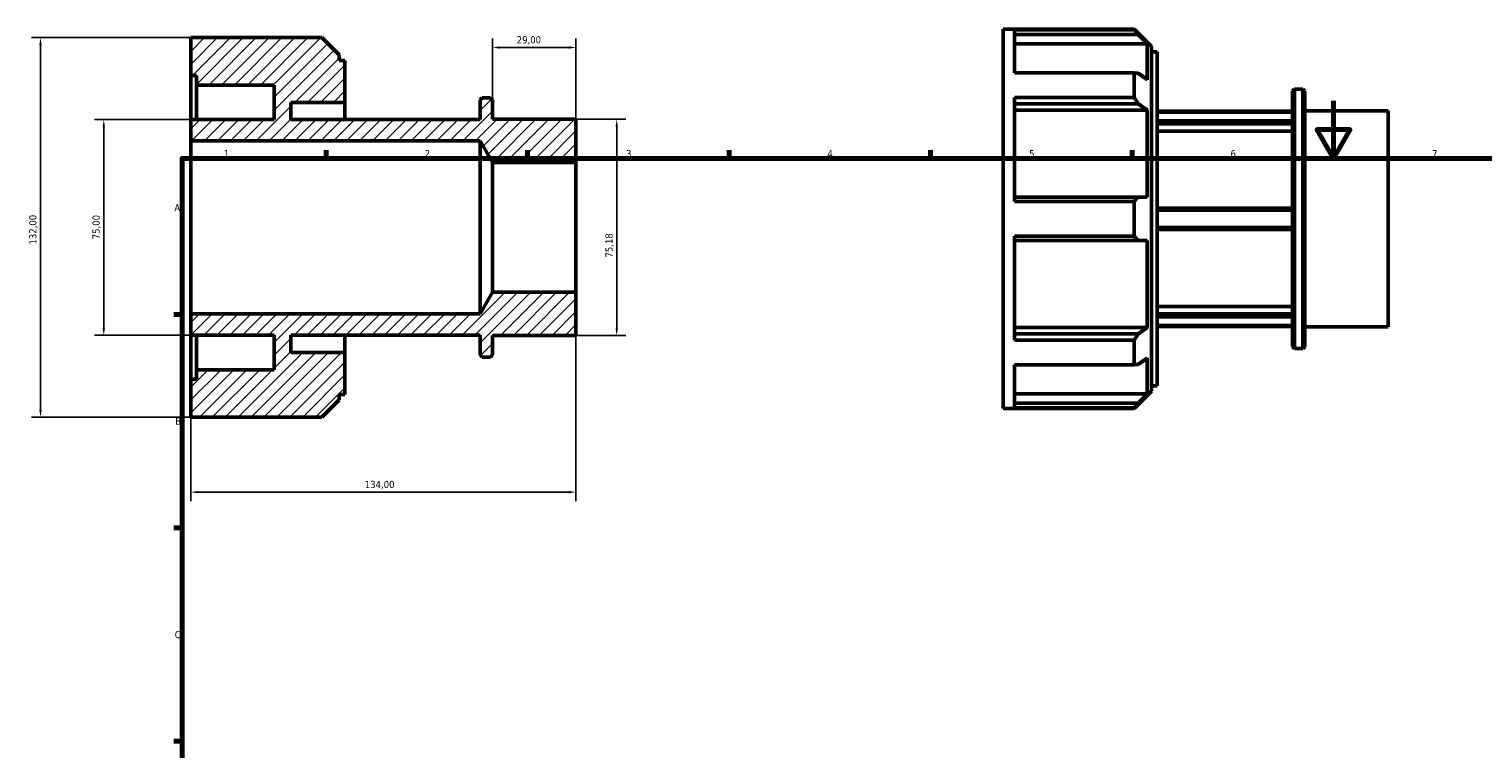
# Model space of a CAD drawing. Header units: millimetres. Extents: x -33 to 904, y -23 to 620.
# Tile 3 of 4: x -33 to 472, y 369 to 619. Entities that reach past the tile are written whole.
import ezdxf

# ---------------------------------------------------------------- set-up
doc = ezdxf.new("R2010")
doc.units = ezdxf.units.MM
for name, color, linetype, lineweight in [('Border (ISO)', 7, 'Continuous', 70), ('Dimension (ISO)', 7, 'Continuous', 25), ('Hatch (ISO)', 7, 'Continuous', 18), ('Visible (ISO)', 7, 'Continuous', 50)]:
    doc.layers.add(name, color=color, linetype=linetype, lineweight=lineweight)
doc.styles.add('Note Text (ISO)', font='tahoma.ttf')
doc.dimstyles.new('Default (ISO)', dxfattribs={"dimtxt": 2.5, "dimasz": 2.5, "dimexe": 3.175, "dimexo": 0, "dimgap": 0.762, "dimtad": 1, "dimrnd": 1e-08, "dimzin": 0, "dimtxsty": 'Note Text (ISO)', "dimcen": 0.09, "dimdle": 10, "dimclrd": 256, "dimclre": 256, "dimclrt": 256, "dimazin": 0, "dimtfac": 1.40208, "dimtmove": 0, "dimatfit": 3, "dimfxl": 1, "dimtolj": 1, "dimtzin": 0, "dimlwd": -1, "dimlwe": -1, "dimarcsym": 0})

# ---------------------------------------------------------------- blocks, each defined once
blk = doc.blocks.new('Borders Default Border')
at = {"layer": 'Border (ISO)'}
for p, q in [((70.08, 574), (70.08, 576.9)), ((140.17, 574), (140.17, 576.9)), ((210.25, 574), (210.25, 576.9)), ((280.33, 574), (280.33, 576.9)), ((350.42, 574), (350.42, 576.9)), ((20, 519.75), (17.1, 519.75)), ((20, 445.5), (17.1, 445.5)), ((20, 371.25), (17.1, 371.25))]:
    blk.add_line(p, q, dxfattribs=at)
at = {"layer": 'Border (ISO)', "flags": 128}
for points in [[(420.5, 594), (420.5, 574), (414.73, 584), (426.27, 584), (420.5, 574)], [(20, 20), (20, 574), (821, 574), (821, 20), (20, 20)]]:
    blk.add_lwpolyline(points, dxfattribs=at)
at = {"layer": 'Border (ISO)', "color": 232, "true_color": 0xca0064, "char_height": 2.5, "attachment_point": 7, "style": 'Note Text (ISO)'}
for s, insert in [('1', (34.48, 574.4)), ('2', (104.37, 574.4)), ('3', (174.43, 574.35)), ('4', (244.42, 574.4)), ('5', (314.64, 574.35)), ('6', (384.66, 574.35)), ('7', (454.77, 574.4)), ('A', (17.29, 555.62)), ('B', (17.59, 481.38)), ('C', (17.43, 407.08))]:
    blk.add_mtext(s, dxfattribs=dict(at, insert=insert))
blk = doc.blocks.new('*D7')
at = {"layer": 'Defpoints', "color": 0, "transparency": 16777216}
for p in [(128, 612.57), (128, 594.36), (157, 572.56)]:
    blk.add_point(p, dxfattribs=at)
at = {"layer": 'Dimension (ISO)', "transparency": 16777216}
for p, q in [((128, 594.36), (128, 615.75)), ((154.5, 612.57), (130.5, 612.57)), ((157, 572.56), (157, 615.75))]:
    blk.add_line(p, q, dxfattribs=at)
for points in [[(130.5, 612.99), (130.5, 612.16), (128, 612.57)], [(154.5, 612.99), (154.5, 612.16), (157, 612.57)]]:
    blk.add_solid(points, dxfattribs=at)
at = {"layer": 'Dimension (ISO)', "color": 232, "true_color": 0xca0064, "transparency": 16777216, "insert": (136.39, 616.51), "char_height": 2.5, "attachment_point": 1, "style": 'Note Text (ISO)'}
blk.add_mtext('\\A1;29,00', dxfattribs=at)
blk = doc.blocks.new('*D8')
at = {"layer": 'Defpoints', "color": 0, "transparency": 16777216}
for p in [(157, 587.59), (157, 512.41), (171.16, 512.41)]:
    blk.add_point(p, dxfattribs=at)
at = {"layer": 'Dimension (ISO)', "transparency": 16777216}
for p, q in [((157, 587.59), (174.34, 587.59)), ((171.16, 585.09), (171.16, 514.91)), ((157, 512.41), (174.34, 512.41))]:
    blk.add_line(p, q, dxfattribs=at)
for points in [[(170.74, 585.09), (171.58, 585.09), (171.16, 587.59)], [(170.74, 514.91), (171.58, 514.91), (171.16, 512.41)]]:
    blk.add_solid(points, dxfattribs=at)
at = {"layer": 'Dimension (ISO)', "color": 232, "true_color": 0xca0064, "transparency": 16777216, "insert": (167.22, 539.52), "char_height": 2.5, "attachment_point": 1, "rotation": 90, "style": 'Note Text (ISO)'}
blk.add_mtext('\\A1;75,18', dxfattribs=at)
blk = doc.blocks.new('*D9')
at = {"layer": 'Defpoints', "color": 0, "transparency": 16777216}
for p in [(23, 587.5), (-7.25, 512.5), (23, 512.5)]:
    blk.add_point(p, dxfattribs=at)
at = {"layer": 'Dimension (ISO)', "transparency": 16777216}
for p, q in [((23, 587.5), (-10.43, 587.5)), ((-7.25, 585), (-7.25, 515)), ((23, 512.5), (-10.43, 512.5))]:
    blk.add_line(p, q, dxfattribs=at)
for points in [[(-7.67, 585), (-6.84, 585), (-7.25, 587.5)], [(-7.67, 515), (-6.84, 515), (-7.25, 512.5)]]:
    blk.add_solid(points, dxfattribs=at)
at = {"layer": 'Dimension (ISO)', "color": 232, "true_color": 0xca0064, "transparency": 16777216, "insert": (-11.19, 545.88), "char_height": 2.5, "attachment_point": 1, "rotation": 90, "style": 'Note Text (ISO)'}
blk.add_mtext('\\A1;75,00', dxfattribs=at)
blk = doc.blocks.new('*D10')
at = {"layer": 'Defpoints', "color": 0, "transparency": 16777216}
for p in [(23, 616), (-29.26, 484), (23, 484)]:
    blk.add_point(p, dxfattribs=at)
at = {"layer": 'Dimension (ISO)', "transparency": 16777216}
for p, q in [((23, 616), (-32.43, 616)), ((-29.26, 613.5), (-29.26, 486.5)), ((23, 484), (-32.43, 484))]:
    blk.add_line(p, q, dxfattribs=at)
for points in [[(-29.67, 613.5), (-28.84, 613.5), (-29.26, 616)], [(-29.67, 486.5), (-28.84, 486.5), (-29.26, 484)]]:
    blk.add_solid(points, dxfattribs=at)
at = {"layer": 'Dimension (ISO)', "color": 232, "true_color": 0xca0064, "transparency": 16777216, "insert": (-33.19, 544.05), "char_height": 2.5, "attachment_point": 1, "rotation": 90, "style": 'Note Text (ISO)'}
blk.add_mtext('\\A1;132,00', dxfattribs=at)
blk = doc.blocks.new('*D12')
at = {"layer": 'Defpoints', "color": 0, "transparency": 16777216}
for p in [(157, 527.44), (23, 519.93), (23, 457.92)]:
    blk.add_point(p, dxfattribs=at)
at = {"layer": 'Dimension (ISO)', "transparency": 16777216}
for p, q in [((157, 527.44), (157, 454.74)), ((23, 519.93), (23, 454.74)), ((154.5, 457.92), (25.5, 457.92))]:
    blk.add_line(p, q, dxfattribs=at)
for points in [[(25.5, 458.33), (25.5, 457.5), (23, 457.92)], [(154.5, 458.33), (154.5, 457.5), (157, 457.92)]]:
    blk.add_solid(points, dxfattribs=at)
at = {"layer": 'Dimension (ISO)', "color": 232, "true_color": 0xca0064, "transparency": 16777216, "insert": (83.55, 461.85), "char_height": 2.5, "attachment_point": 1, "style": 'Note Text (ISO)'}
blk.add_mtext('\\A1;134,00', dxfattribs=at)

msp = doc.modelspace()

# ---------------------------------------------------------------- hatches: boundary and pattern name
at = {"layer": 'Hatch (ISO)'}
h = msp.add_hatch(dxfattribs=at)
h.set_pattern_fill('ANSI31', color=256, scale=25.4, style=0)
h.set_pattern_definition([(45, (0, 0), (-2.245064, 2.245064), [])])
h.paths.add_polyline_path([(128, 572.555), (157, 572.555), (157, 587.592), (128, 587.592), (128, 594.359), (127.248, 595.11), (124.402, 595.11), (123.65, 594.359), (123.65, 587.5), (57.8, 587.5), (57.8, 593.5), (76.6, 593.5), (76.6, 608.08), (74.59, 608.08), (74.59, 609.985), (68.575, 616), (23, 616), (23, 602.8), (25.01, 602.8), (25.01, 599.5), (52, 599.5), (52, 587.5), (23, 587.5), (23, 580.074), (123.65, 580.074)])
h.paths.add_polyline_path([(157, 527.445), (128, 527.445), (123.65, 519.926), (23, 519.926), (23, 512.5), (52, 512.5), (52, 500.5), (25.01, 500.5), (25.01, 497.2), (23, 497.2), (23, 484), (68.575, 484), (74.59, 490.015), (74.59, 491.92), (76.6, 491.92), (76.6, 506.5), (57.8, 506.5), (57.8, 512.5), (123.65, 512.5), (123.65, 505.641), (124.402, 504.89), (127.248, 504.89), (128, 505.641), (128, 512.408), (157, 512.408)])

# ---------------------------------------------------------------- linework, layer by layer
at = {"layer": 'Visible (ISO)'}
for p, q in [((305.531, 486.982), (305.531, 618.982)), ((305.531, 618.982), (351.106, 618.982)), ((351.106, 618.707), (309.551, 618.707)), ((309.551, 603.715), (309.551, 618.707)), ((309.551, 617.049), (352.6, 617.049)), ((351.106, 618.707), (351.106, 618.982)), ((357.121, 612.968), (351.106, 618.982)), ((68.575, 616), (23, 616)), ((23, 616), (23, 602.8)), ((74.59, 609.985), (68.575, 616)), ((355.726, 613.9), (309.551, 613.9)), ((355.726, 601.374), (355.726, 613.9)), ((357.121, 612.968), (357.121, 492.997)), ((74.59, 608.08), (74.59, 609.985)), ((76.6, 608.08), (74.59, 608.08)), ((76.6, 593.5), (76.6, 608.08)), ((357.121, 611.062), (359.131, 611.062)), ((359.131, 494.902), (359.131, 611.062)), ((23, 602.8), (25.01, 602.8)), ((23, 587.5), (23, 602.8)), ((25.01, 602.8), (25.01, 599.5)), ((309.551, 603.715), (351.106, 603.715)), ((351.106, 595.198), (351.106, 603.715)), ((25.01, 599.5), (52, 599.5)), ((25.01, 587.5), (25.01, 599.5)), ((52, 599.5), (52, 587.5)), ((406.181, 597.341), (406.933, 598.093)), ((406.181, 508.624), (406.181, 597.341)), ((406.933, 598.093), (406.933, 507.872)), ((406.933, 598.093), (409.779, 598.093)), ((409.779, 507.872), (409.779, 598.093)), ((410.531, 597.341), (409.779, 598.093)), ((410.531, 597.341), (410.531, 508.624)), ((57.8, 587.5), (57.8, 593.5)), ((57.8, 593.5), (76.6, 593.5)), ((76.6, 587.5), (76.6, 593.5)), ((124.402, 595.11), (123.65, 594.359)), ((123.65, 594.359), (123.65, 587.5)), ((127.248, 595.11), (124.402, 595.11)), ((128, 594.359), (127.248, 595.11)), ((128, 587.592), (128, 594.359)), ((351.106, 595.198), (309.551, 595.198)), ((309.551, 559.005), (309.551, 595.198)), ((309.551, 592.968), (352.6, 592.968)), ((52, 587.5), (23, 587.5)), ((23, 587.5), (23, 580.074)), ((123.65, 587.5), (57.8, 587.5)), ((157, 587.592), (128, 587.592)), ((157, 572.555), (157, 587.592)), ((355.726, 590.741), (309.551, 590.741)), ((355.726, 560.501), (355.726, 590.741)), ((359.131, 590.482), (406.181, 590.482)), ((359.131, 590.112), (406.181, 590.112)), ((406.181, 587.111), (359.131, 587.111)), ((410.531, 590.574), (439.531, 590.574)), ((439.531, 515.39), (439.531, 590.574)), ((359.131, 586.032), (406.181, 586.032)), ((406.181, 583.42), (359.131, 583.42)), ((23, 580.074), (123.65, 580.074)), ((23, 519.926), (23, 580.074)), ((123.65, 580.074), (128, 572.555)), ((123.65, 519.926), (123.65, 580.074)), ((128, 572.555), (157, 572.555)), ((128, 527.445), (128, 572.555)), ((157, 527.445), (157, 572.555)), ((352.6, 560.501), (309.551, 560.501)), ((309.551, 559.005), (351.106, 559.005)), ((351.106, 546.96), (351.106, 559.005)), ((406.181, 556.732), (359.131, 556.732)), ((359.131, 555.983), (406.181, 555.983)), ((351.106, 546.96), (309.551, 546.96)), ((309.551, 510.767), (309.551, 546.96)), ((406.181, 549.982), (359.131, 549.982)), ((359.131, 549.232), (406.181, 549.232)), ((309.551, 545.464), (352.6, 545.464)), ((355.726, 515.223), (355.726, 545.464)), ((128, 527.445), (123.65, 519.926)), ((157, 527.445), (128, 527.445)), ((157, 512.408), (157, 527.445)), ((359.131, 522.544), (406.181, 522.544)), ((123.65, 519.926), (23, 519.926)), ((23, 519.926), (23, 512.5)), ((406.181, 519.933), (359.131, 519.933)), ((359.131, 518.854), (406.181, 518.854)), ((406.181, 515.853), (359.131, 515.853)), ((23, 512.5), (52, 512.5)), ((23, 497.2), (23, 512.5)), ((25.01, 500.5), (25.01, 512.5)), ((52, 512.5), (52, 500.5)), ((57.8, 506.5), (57.8, 512.5)), ((57.8, 512.5), (123.65, 512.5)), ((76.6, 506.5), (76.6, 512.5)), ((123.65, 512.5), (123.65, 505.641)), ((128, 505.641), (128, 512.408)), ((128, 512.408), (157, 512.408)), ((309.551, 515.223), (355.726, 515.223)), ((352.6, 512.997), (309.551, 512.997)), ((309.551, 510.767), (351.106, 510.767)), ((351.106, 502.249), (351.106, 510.767)), ((359.131, 515.482), (406.181, 515.482)), ((410.531, 515.39), (439.531, 515.39)), ((76.6, 506.5), (57.8, 506.5)), ((76.6, 491.92), (76.6, 506.5)), ((406.181, 508.624), (406.933, 507.872)), ((406.933, 507.872), (409.779, 507.872)), ((410.531, 508.624), (409.779, 507.872)), ((123.65, 505.641), (124.402, 504.89)), ((124.402, 504.89), (127.248, 504.89)), ((127.248, 504.89), (128, 505.641)), ((351.106, 502.249), (309.551, 502.249)), ((309.551, 487.258), (309.551, 502.249)), ((355.726, 492.065), (355.726, 504.591)), ((25.01, 497.2), (23, 497.2)), ((23, 497.2), (23, 484)), ((52, 500.5), (25.01, 500.5)), ((25.01, 500.5), (25.01, 497.2)), ((74.59, 490.015), (74.59, 491.92)), ((74.59, 491.92), (76.6, 491.92)), ((309.551, 492.065), (355.726, 492.065)), ((357.121, 492.997), (351.106, 486.982)), ((357.121, 494.902), (359.131, 494.902)), ((68.575, 484), (74.59, 490.015)), ((305.531, 486.982), (351.106, 486.982)), ((352.6, 488.916), (309.551, 488.916)), ((309.551, 487.258), (351.106, 487.258)), ((351.106, 486.982), (351.106, 487.258)), ((23, 484), (68.575, 484))]:
    msp.add_line(p, q, dxfattribs=at)
for points, weights in [([(352.6, 617.049), (351.872, 617.868), (351.106, 618.707)], [1.00099524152, 1.00064397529, 1]), ([(352.6, 617.049), (354.203, 615.435), (355.726, 613.9)], [1.00938746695, 1.0066274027, 1.00324677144]), ([(351.106, 603.715), (351.872, 603.657), (352.6, 603.601)], [1, 1.00064397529, 1.00099524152]), ([(355.726, 601.374), (354.203, 602.46), (352.6, 603.601)], [1.00324677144, 1.00662740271, 1.00938746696]), ([(352.6, 592.968), (351.872, 594.07), (351.106, 595.198)], [1.00099524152, 1.00064397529, 1]), ([(352.6, 592.968), (354.203, 591.827), (355.726, 590.741)], [1.00938746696, 1.00662740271, 1.00324677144]), ([(351.106, 559.005), (351.872, 559.761), (352.6, 560.501)], [1, 1.00064397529, 1.00099524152]), ([(355.726, 560.501), (354.203, 560.501), (352.6, 560.501)], [1.00324677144, 1.00662740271, 1.00938746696]), ([(352.6, 545.464), (351.872, 546.203), (351.106, 546.96)], [1.00099524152, 1.00064397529, 1]), ([(352.6, 545.464), (354.203, 545.464), (355.726, 545.464)], [1.00938746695, 1.0066274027, 1.00324677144]), ([(351.106, 510.767), (351.872, 511.894), (352.6, 512.997)], [1, 1.00064397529, 1.00099524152]), ([(355.726, 515.223), (354.203, 514.138), (352.6, 512.997)], [1.00324677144, 1.00662740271, 1.00938746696]), ([(352.6, 502.364), (351.872, 502.307), (351.106, 502.249)], [1.00099524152, 1.00064397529, 1]), ([(352.6, 502.364), (354.203, 503.505), (355.726, 504.591)], [1.00938746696, 1.00662740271, 1.00324677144]), ([(355.726, 492.065), (354.203, 490.529), (352.6, 488.916)], [1.00324677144, 1.0066274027, 1.00938746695]), ([(351.106, 487.258), (351.872, 488.096), (352.6, 488.916)], [1, 1.00064397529, 1.00099524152])]:
    msp.add_rational_spline(points, weights, degree=2, dxfattribs=at)

# ---------------------------------------------------------------- block references
msp.add_blockref('Borders Default Border', (0, 0))

# ---------------------------------------------------------------- dimensions: what is measured, and where the dimension line sits
at = {"layer": 'Dimension (ISO)'}
for base, p1, p2, angle, picture, middle in [((-29.256, 484), (23, 616), (23, 484), 90, '*D10', (-29.256, 549)), ((128, 612.572), (157, 572.555), (128, 594.359), 180, '*D7', (140.5, 612.572)), ((-7.255, 512.5), (23, 587.5), (23, 512.5), 90, '*D9', (-7.255, 550)), ((171.161, 512.408), (157, 587.592), (157, 512.408), 90, '*D8', (171.161, 543.65)), ((23, 457.918), (157, 527.445), (23, 519.926), 180, '*D12', (88.5, 457.918))]:
    dim = msp.add_linear_dim(base=base, p1=p1, p2=p2, angle=angle, dimstyle='Default (ISO)', override={"dimdec": 2, "dimtp": 0, "dimtm": 0, "dimtdec": 2, "dimtofl": 0, "dimatfit": 1}, dxfattribs=at)
    dim.commit()
    dim.dimension.update_dxf_attribs({"geometry": picture, "text_midpoint": middle, "dimtype": 160})

doc.saveas('drawing.dxf')
